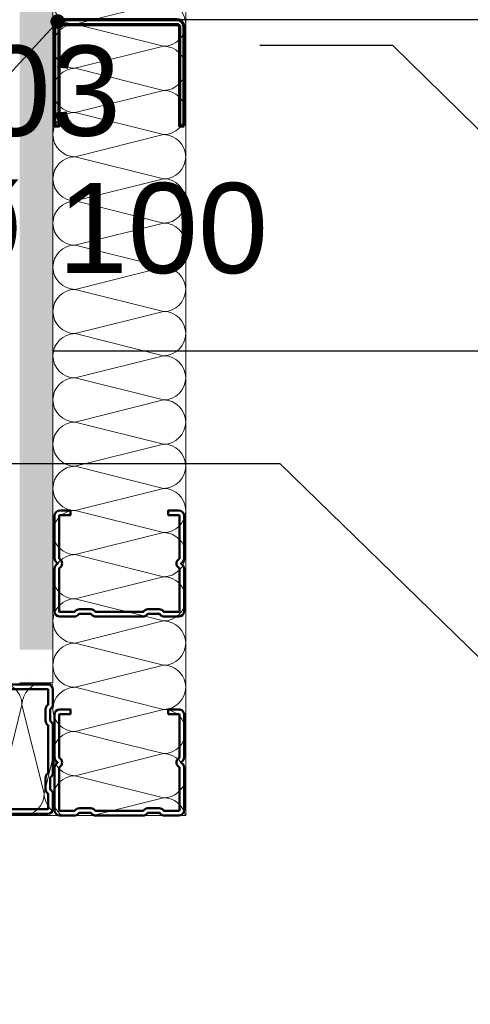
# Model space of a CAD drawing. Header units: metres. Extents: x -3.5 to 65.3, y -10.9 to 16.7.
# Tile 174 of 225: x 44.382 to 44.552, y 3.914 to 4.285. Entities that reach past the tile are written whole.
import ezdxf

# ---------------------------------------------------------------- set-up
doc = ezdxf.new("R2010")
doc.units = ezdxf.units.M
doc.header["$MEASUREMENT"] = 0
doc.linetypes.add('Wipeout_Contour', pattern=[1, 0, -1])
for name, color, linetype in [('102 - Bemaßung_ Beschriftung.Detail_ Ausschnitt', 7, 'Continuous'), ('660 - Unterkonstruktion.Trockenbau', 7, 'Continuous'), ('Neubau_102 - Bemaßung_ Beschriftung.Detail_ Ausschnitt', 7, 'Continuous'), ('Neubau_606 - Struktur.Wand Innen Ausbau', 7, 'Continuous')]:
    doc.layers.add(name, color=color, linetype=linetype)
doc.styles.add('ERSTELLTER_STIL_1', font='txt')
doc.dimstyles.new('ERSTELLTER_STIL__1', dxfattribs={"dimtxt": 0.04, "dimasz": 0.02128, "dimexe": 0.18, "dimexo": 0.0625, "dimgap": 0, "dimtad": 1, "dimtih": 1, "dimtoh": 1, "dimzin": 0, "dimdsep": 46, "dimtxsty": 'ERSTELLTER_STIL_1', "dimblk": 'ARROWHEAD_2', "dimblk1": 'ARROWHEAD_2', "dimblk2": 'ARROWHEAD_2', "dimcen": 0.09, "dimse1": 1, "dimse2": 1, "dimclrd": 7, "dimclre": 7, "dimclrt": 7, "dimazin": 0, "dimtfac": 1, "dimtdec": 4, "dimtmove": 0, "dimatfit": 3, "dimfxl": 1, "dimtolj": 1, "dimtzin": 0, "dimarcsym": 0})
doc.dimstyles.new('ERSTELLTER_STIL__3', dxfattribs={"dimtxt": 0.04, "dimasz": 0.02128, "dimexe": 0.18, "dimexo": 0.0625, "dimgap": 0, "dimtad": 1, "dimzin": 0, "dimdsep": 46, "dimtxsty": 'ERSTELLTER_STIL_1', "dimblk": 'ARROWHEAD_2', "dimblk1": 'ARROWHEAD_2', "dimblk2": 'ARROWHEAD_2', "dimcen": 0.09, "dimse1": 1, "dimse2": 1, "dimclrd": 7, "dimclre": 7, "dimclrt": 7, "dimazin": 0, "dimtfac": 1, "dimtdec": 4, "dimtmove": 0, "dimatfit": 3, "dimfxl": 1, "dimtolj": 1, "dimtzin": 0, "dimarcsym": 0})
doc.dimstyles.new('ERSTELLTER_STIL__7', dxfattribs={"dimtxt": 0.18, "dimasz": 0.010944, "dimexe": 0.18, "dimexo": 0.0625, "dimgap": 0, "dimtad": 0, "dimtih": 1, "dimtoh": 1, "dimdec": 4, "dimzin": 0, "dimdsep": 46, "dimcen": 0.09, "dimadec": 0, "dimazin": 0, "dimtfac": 1, "dimtdec": 4, "dimtmove": 0, "dimatfit": 3, "dimldrblk": 'ARROWHEAD_11', "dimfxl": 1, "dimtolj": 1, "dimtzin": 0, "dimarcsym": 0})
pattern_1 = [(45, (0, 0), (-0.007071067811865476, 0.007071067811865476), [0, -0.01])]

# ---------------------------------------------------------------- blocks, each defined once
blk = doc.blocks.new('*X76')
at = {"layer": 'Neubau_606 - Struktur.Wand Innen Ausbau', "color": 7, "linetype": 'Continuous', "lineweight": 5}
for p, q in [((44.40332145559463, 4.016666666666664), (44.41132036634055, 4.018666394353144)), ((44.40332145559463, 4.016666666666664), (44.41665295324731, 4.013333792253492)), ((44.40332145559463, 3.999999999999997), (44.42465366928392, 4.00533305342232)), ((44.40332145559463, 3.999999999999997), (44.43665478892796, 3.991666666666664)), ((44.40998270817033, 3.984998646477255), (44.43665478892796, 3.991666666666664))]:
    blk.add_line(p, q, dxfattribs=at)
for centre, radius, start, end in [((44.40332145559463, 4.024999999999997), 0.008333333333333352, 126.876402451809, 180), ((44.40332145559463, 4.024999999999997), 0.008333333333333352, 180, 270), ((44.40332145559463, 4.00833333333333), 0.008333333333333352, 90, 180), ((44.40332145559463, 4.00833333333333), 0.00833333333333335, 180, 270), ((44.40332145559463, 3.991666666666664), 0.008333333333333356, 90, 180), ((44.40332145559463, 3.991666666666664), 0.008333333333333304, 180, 233.1452345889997), ((44.43665478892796, 3.999999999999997), 0.008333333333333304, 270, 280.5416190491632), ((44.43665478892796, 3.98333333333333), 0.008333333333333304, 76.9612791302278, 90), ((44.43665478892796, 3.98333333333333), 0.008333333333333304, 11.5267646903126, 13.03855763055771)]:
    blk.add_arc(centre, radius, start, end, dxfattribs=at)
blk = doc.blocks.new('*X78')
at = {"layer": 'Neubau_606 - Struktur.Wand Innen Ausbau', "color": 7, "linetype": 'Continuous', "lineweight": 5}
for p, q in [((44.40332145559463, 4.28333333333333), (44.43665478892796, 4.291666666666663)), ((44.40332145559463, 4.28333333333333), (44.43665478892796, 4.274999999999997)), ((44.40332145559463, 4.266666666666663), (44.43665478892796, 4.274999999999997)), ((44.40332145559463, 4.266666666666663), (44.43665478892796, 4.25833333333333)), ((44.40332145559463, 4.249999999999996), (44.43665478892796, 4.25833333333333)), ((44.40332145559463, 4.249999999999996), (44.43665478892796, 4.241666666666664)), ((44.40332145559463, 4.23333333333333), (44.43665478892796, 4.241666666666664)), ((44.40332145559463, 4.23333333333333), (44.43665478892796, 4.224999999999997)), ((44.40332145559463, 4.216666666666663), (44.43665478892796, 4.224999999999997)), ((44.40332145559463, 4.216666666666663), (44.43665478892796, 4.20833333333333)), ((44.40332145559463, 4.199999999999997), (44.43665478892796, 4.20833333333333)), ((44.40332145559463, 4.199999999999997), (44.43665478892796, 4.191666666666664)), ((44.40332145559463, 4.18333333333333), (44.43665478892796, 4.191666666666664)), ((44.40332145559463, 4.18333333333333), (44.43665478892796, 4.174999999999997)), ((44.40332145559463, 4.166666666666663), (44.43665478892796, 4.174999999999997)), ((44.40332145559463, 4.166666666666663), (44.43665478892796, 4.158333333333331)), ((44.40332145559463, 4.149999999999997), (44.43665478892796, 4.158333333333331)), ((44.40332145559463, 4.149999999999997), (44.43665478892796, 4.141666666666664)), ((44.40332145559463, 4.13333333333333), (44.43665478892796, 4.141666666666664)), ((44.40332145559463, 4.13333333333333), (44.43665478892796, 4.124999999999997)), ((44.40332145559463, 4.116666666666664), (44.43665478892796, 4.124999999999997)), ((44.40332145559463, 4.116666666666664), (44.43665478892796, 4.108333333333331)), ((44.40332145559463, 4.099999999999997), (44.43665478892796, 4.108333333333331)), ((44.40332145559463, 4.099999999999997), (44.43665478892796, 4.091666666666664)), ((44.40332145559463, 4.08333333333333), (44.43665478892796, 4.091666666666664)), ((44.40332145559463, 4.08333333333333), (44.43665478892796, 4.074999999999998)), ((44.40332145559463, 4.066666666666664), (44.43665478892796, 4.074999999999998)), ((44.40332145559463, 4.066666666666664), (44.43665478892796, 4.058333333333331)), ((44.40332145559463, 4.049999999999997), (44.43665478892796, 4.058333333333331)), ((44.40332145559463, 4.049999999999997), (44.43665478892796, 4.041666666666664)), ((44.40998274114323, 4.034998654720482), (44.43665478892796, 4.041666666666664))]:
    blk.add_line(p, q, dxfattribs=at)
for centre, radius, start, end in [((44.40332145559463, 4.291666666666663), 0.008333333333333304, 180, 270), ((44.43665478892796, 4.28333333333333), 0.008333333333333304, 0, 90), ((44.40332145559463, 4.274999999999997), 0.008333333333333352, 90, 180), ((44.43665478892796, 4.28333333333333), 0.008333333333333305, 270, 0), ((44.40332145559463, 4.274999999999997), 0.008333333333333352, 180, 270), ((44.43665478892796, 4.266666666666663), 0.008333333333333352, 0, 90), ((44.40332145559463, 4.25833333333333), 0.008333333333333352, 90, 180), ((44.43665478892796, 4.266666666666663), 0.008333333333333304, 270, 0), ((44.40332145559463, 4.25833333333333), 0.00833333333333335, 180, 270), ((44.43665478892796, 4.249999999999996), 0.008333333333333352, 0, 90), ((44.40332145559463, 4.241666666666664), 0.008333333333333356, 90, 180), ((44.43665478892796, 4.249999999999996), 0.008333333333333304, 270, 0), ((44.40332145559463, 4.241666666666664), 0.008333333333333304, 180, 270), ((44.43665478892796, 4.23333333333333), 0.008333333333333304, 0, 90), ((44.40332145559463, 4.224999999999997), 0.008333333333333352, 90, 180), ((44.43665478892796, 4.23333333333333), 0.008333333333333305, 270, 0), ((44.40332145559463, 4.224999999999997), 0.008333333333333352, 180, 270), ((44.43665478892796, 4.216666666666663), 0.008333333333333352, 0, 90), ((44.40332145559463, 4.20833333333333), 0.008333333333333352, 90, 180), ((44.43665478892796, 4.216666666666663), 0.008333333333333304, 270, 0), ((44.40332145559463, 4.20833333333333), 0.00833333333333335, 180, 270), ((44.43665478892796, 4.199999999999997), 0.008333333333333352, 0, 90), ((44.40332145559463, 4.191666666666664), 0.008333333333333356, 90, 180), ((44.43665478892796, 4.199999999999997), 0.008333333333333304, 270, 0), ((44.40332145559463, 4.191666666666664), 0.008333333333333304, 180, 270), ((44.43665478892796, 4.18333333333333), 0.008333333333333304, 0, 90), ((44.40332145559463, 4.174999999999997), 0.008333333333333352, 90, 180), ((44.43665478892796, 4.18333333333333), 0.008333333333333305, 270, 0), ((44.40332145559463, 4.174999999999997), 0.008333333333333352, 180, 270), ((44.43665478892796, 4.166666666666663), 0.008333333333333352, 0, 90), ((44.40332145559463, 4.158333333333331), 0.008333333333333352, 90, 180), ((44.43665478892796, 4.166666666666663), 0.008333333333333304, 270, 0), ((44.40332145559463, 4.158333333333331), 0.00833333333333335, 180, 270), ((44.43665478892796, 4.149999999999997), 0.008333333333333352, 0, 90), ((44.40332145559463, 4.141666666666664), 0.008333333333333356, 90, 180), ((44.43665478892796, 4.149999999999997), 0.008333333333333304, 270, 0), ((44.40332145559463, 4.141666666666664), 0.008333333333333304, 180, 270), ((44.43665478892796, 4.13333333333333), 0.008333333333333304, 0, 90), ((44.40332145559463, 4.124999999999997), 0.008333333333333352, 90, 180), ((44.43665478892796, 4.13333333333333), 0.008333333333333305, 270, 0), ((44.40332145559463, 4.124999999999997), 0.008333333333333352, 180, 270), ((44.43665478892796, 4.116666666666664), 0.008333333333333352, 0, 90), ((44.40332145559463, 4.108333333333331), 0.008333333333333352, 90, 180), ((44.43665478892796, 4.116666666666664), 0.008333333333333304, 270, 0), ((44.40332145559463, 4.108333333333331), 0.00833333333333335, 180, 270), ((44.43665478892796, 4.099999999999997), 0.008333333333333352, 0, 90), ((44.40332145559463, 4.091666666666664), 0.008333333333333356, 90, 180), ((44.43665478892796, 4.099999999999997), 0.008333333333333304, 270, 0), ((44.40332145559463, 4.091666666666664), 0.008333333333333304, 180, 270), ((44.43665478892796, 4.08333333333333), 0.008333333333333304, 0, 90), ((44.40332145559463, 4.074999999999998), 0.008333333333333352, 90, 180), ((44.43665478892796, 4.08333333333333), 0.008333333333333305, 270, 0), ((44.40332145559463, 4.074999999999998), 0.008333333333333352, 180, 270), ((44.43665478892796, 4.066666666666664), 0.008333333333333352, 0, 90), ((44.40332145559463, 4.058333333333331), 0.008333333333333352, 90, 180), ((44.43665478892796, 4.066666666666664), 0.008333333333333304, 270, 0), ((44.40332145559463, 4.058333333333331), 0.00833333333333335, 180, 270), ((44.43665478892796, 4.049999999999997), 0.008333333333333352, 0, 90), ((44.40332145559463, 4.041666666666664), 0.008333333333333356, 90, 180), ((44.43665478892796, 4.049999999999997), 0.008333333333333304, 270, 0), ((44.40332145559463, 4.041666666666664), 0.008333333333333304, 180, 233.1451086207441), ((44.43665478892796, 4.033333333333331), 0.008333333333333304, 11.52676496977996, 90)]:
    blk.add_arc(centre, radius, start, end, dxfattribs=at)
blk = doc.blocks.new('*X79')
at = {"layer": 'Neubau_606 - Struktur.Wand Innen Ausbau', "color": 7, "linetype": 'Continuous', "lineweight": 5}
for p, q in [((44.40332145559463, 4.033333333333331), (44.4099827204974, 4.034998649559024)), ((44.40332145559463, 4.033333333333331), (44.43665478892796, 4.024999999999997)), ((44.41132036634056, 4.018666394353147), (44.43665478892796, 4.024999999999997)), ((44.41665295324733, 4.013333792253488), (44.43665478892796, 4.00833333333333)), ((44.42465366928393, 4.005333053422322), (44.43665478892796, 4.00833333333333))]:
    blk.add_line(p, q, dxfattribs=at)
for centre, radius, start, end in [((44.40332145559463, 4.041666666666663), 0.008333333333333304, 233.1451992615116, 270), ((44.43665478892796, 4.033333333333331), 0.008333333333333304, 0, 11.52678631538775), ((44.40332145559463, 4.024999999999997), 0.008333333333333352, 90, 126.8764024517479), ((44.43665478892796, 4.033333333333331), 0.008333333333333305, 270, 0), ((44.43665478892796, 4.016666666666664), 0.008333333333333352, 0, 90), ((44.43665478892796, 4.016666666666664), 0.008333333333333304, 270, 0), ((44.43665478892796, 3.999999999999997), 0.008333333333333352, 0, 90), ((44.43665478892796, 3.999999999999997), 0.008333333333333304, 280.5416190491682, 0), ((44.43665478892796, 3.98333333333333), 0.008333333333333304, 13.03855763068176, 76.96127913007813)]:
    blk.add_arc(centre, radius, start, end, dxfattribs=at)
blk = doc.blocks.new('*X80')
at = {"layer": 'Neubau_606 - Struktur.Wand Innen Ausbau', "color": 7, "linetype": 'Continuous', "lineweight": 5}
for p, q in [((44.38334500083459, 4.026665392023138), (44.37501157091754, 3.993332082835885)), ((44.38334500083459, 4.026665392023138), (44.39167823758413, 3.993332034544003)), ((44.39498812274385, 4.006571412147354), (44.39167823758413, 3.993332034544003))]:
    blk.add_line(p, q, dxfattribs=at)
for centre, radius, start, end in [((44.3750116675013, 4.026665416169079), 0.008333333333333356, 359.9998339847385, 89.99983398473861), ((44.3916783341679, 4.026665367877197), 0.008333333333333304, 89.99983398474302, 179.9998339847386), ((44.3916783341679, 4.026665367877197), 0.008333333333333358, 66.59833257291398, 89.99983398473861), ((44.38334490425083, 3.993332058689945), 0.008333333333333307, 179.9998339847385, 269.9998339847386), ((44.38334490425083, 3.993332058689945), 0.008333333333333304, 269.999833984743, 359.9998339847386), ((44.40001157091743, 3.993332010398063), 0.008333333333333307, 179.9998339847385, 232.9283147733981)]:
    blk.add_arc(centre, radius, start, end, dxfattribs=at)
blk = doc.blocks.new('*D203')
at = {"layer": '102 - Bemaßung_ Beschriftung.Detail_ Ausschnitt', "color": 7, "linetype": 'Continuous', "lineweight": 5}
for p, q in [((44.15598810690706, 3.993081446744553), (44.18398810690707, 3.976915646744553)), ((44.19098810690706, 3.984998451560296), (44.14898810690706, 3.984998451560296)), ((44.16998810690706, 3.79499693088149), (44.16998810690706, 3.984998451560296)), ((44.15598810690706, 3.80307983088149), (44.18398810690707, 3.786914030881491)), ((44.19098810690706, 3.794997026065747), (44.14898810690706, 3.794997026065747)), ((44.16998810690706, 3.719997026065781), (44.16998810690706, 3.794997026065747))]:
    blk.add_line(p, q, dxfattribs=at)
at = {"layer": '102 - Bemaßung_ Beschriftung.Detail_ Ausschnitt', "color": 7, "lineweight": 5, "insert": (44.16198810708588, 3.859643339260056), "char_height": 0.04, "attachment_point": 7, "rotation": 90, "style": 'ERSTELLTER_STIL_1'}
blk.add_mtext('\\A1;{\\pql;\\fArial|b0|i0|c0|p38;19}', dxfattribs=at)
blk = doc.blocks.new('ARROWHEAD_2')
at = {"color": 0, "linetype": 'Continuous', "lineweight": 0}
for p, q in [((-0.3781315, -0.655), (0.3781315, 0.655)), ((0, 0), (-1, 0))]:
    blk.add_line(p, q, dxfattribs=at)
blk = doc.blocks.new('*D204')
at = {"layer": '102 - Bemaßung_ Beschriftung.Detail_ Ausschnitt', "color": 7, "linetype": 'Continuous', "lineweight": 5}
for p, q in [((44.15598810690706, 4.068084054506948), (44.18398810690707, 4.051918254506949)), ((44.19098810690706, 4.060001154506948), (44.14898810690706, 4.060001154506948)), ((44.16998810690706, 3.984998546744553), (44.16998810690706, 4.060001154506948)), ((44.15598810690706, 3.993081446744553), (44.18398810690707, 3.976915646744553))]:
    blk.add_line(p, q, dxfattribs=at)
at = {"layer": '102 - Bemaßung_ Beschriftung.Detail_ Ausschnitt', "color": 7, "lineweight": 5, "insert": (44.16242254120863, 3.997305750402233), "char_height": 0.04, "attachment_point": 7, "rotation": 90, "style": 'ERSTELLTER_STIL_1'}
blk.add_mtext('\\A1;{\\pql;\\fArial|b0|i0|c0|p38;7\\fArial|b0|i0|c0|p38;\\A1{\\H.66x;\\S5^  ;}}', dxfattribs=at)
at = {"color": 254, "linetype": 'Wipeout_Contour', "lineweight": 0, "ltscale": 177.3106325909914}
blk.add_wipeout([(44.16948810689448, 3.9898057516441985), (44.16948810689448, 4.055193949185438), (44.1144881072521, 4.055193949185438), (44.1144881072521, 3.9898057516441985)], dxfattribs=at).dxf.layer = '102 - Bemaßung_ Beschriftung.Detail_ Ausschnitt'
blk = doc.blocks.new('*D243')
at = {"layer": '102 - Bemaßung_ Beschriftung.Detail_ Ausschnitt', "color": 7, "linetype": 'Continuous', "lineweight": 5}
for p, q in [((44.05598810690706, 4.543084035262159), (44.08398810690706, 4.526918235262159)), ((44.09098810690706, 4.535001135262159), (44.04898810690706, 4.535001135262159)), ((44.06998810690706, 4.059998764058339), (44.06998810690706, 4.535001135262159)), ((44.05598810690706, 4.068081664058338), (44.08398810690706, 4.051915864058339)), ((44.09098810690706, 4.059998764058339), (44.04898810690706, 4.059998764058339)), ((44.06998810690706, 4.046306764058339), (44.06998810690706, 4.059998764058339))]:
    blk.add_line(p, q, dxfattribs=at)
at = {"layer": '102 - Bemaßung_ Beschriftung.Detail_ Ausschnitt', "color": 7, "lineweight": 5, "insert": (44.06242254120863, 4.257128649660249), "char_height": 0.04, "attachment_point": 7, "rotation": 90, "style": 'ERSTELLTER_STIL_1'}
blk.add_mtext('\\A1;{\\pql;\\fArial|b0|i0|c0|p38;47\\fArial|b0|i0|c0|p38;\\A1{\\H.66x;\\S5^  ;}}', dxfattribs=at)
blk = doc.blocks.new('*D289')
at = {"layer": '102 - Bemaßung_ Beschriftung.Detail_ Ausschnitt', "color": 7, "linetype": 'Continuous', "lineweight": 5}
for p, q in [((44.25598810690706, 4.79308403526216), (44.28398810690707, 4.77691823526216)), ((44.29098810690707, 4.78500113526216), (44.24898810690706, 4.78500113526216)), ((44.26998810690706, 4.285001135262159), (44.26998810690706, 4.78500113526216)), ((44.25598810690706, 4.293084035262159), (44.28398810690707, 4.276918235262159)), ((44.29098810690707, 4.285001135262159), (44.24898810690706, 4.285001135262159)), ((44.26998810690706, 4.271309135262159), (44.26998810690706, 4.285001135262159))]:
    blk.add_line(p, q, dxfattribs=at)
at = {"color": 254, "linetype": 'Wipeout_Contour', "lineweight": 0, "ltscale": 177.9062483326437}
blk.add_wipeout([(44.26948810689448, 4.497146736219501), (44.26948810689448, 4.5728555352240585), (44.2144881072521, 4.5728555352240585), (44.2144881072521, 4.497146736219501)], dxfattribs=at).dxf.layer = '102 - Bemaßung_ Beschriftung.Detail_ Ausschnitt'
at = {"layer": '102 - Bemaßung_ Beschriftung.Detail_ Ausschnitt', "color": 7, "lineweight": 5, "insert": (44.26198810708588, 4.504646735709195), "char_height": 0.04, "attachment_point": 7, "rotation": 90, "style": 'ERSTELLTER_STIL_1'}
blk.add_mtext('\\A1;{\\pql;\\fArial|b0|i0|c0|p38;50}', dxfattribs=at)
blk = doc.blocks.new('*D347')
at = {"layer": '102 - Bemaßung_ Beschriftung.Detail_ Ausschnitt', "color": 7, "linetype": 'Continuous', "lineweight": 5}
for p, q in [((44.3699881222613, 4.853602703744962), (44.3699881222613, 4.895602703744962)), ((44.4449881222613, 4.853602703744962), (44.4449881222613, 4.895602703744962)), ((44.3780710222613, 4.888602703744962), (44.3619052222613, 4.860602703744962)), ((44.45307102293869, 4.888602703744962), (44.4369052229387, 4.860602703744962)), ((44.3562961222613, 4.874602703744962), (44.3699881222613, 4.874602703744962)), ((44.3699881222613, 4.874602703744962), (44.4449881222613, 4.874602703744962))]:
    blk.add_line(p, q, dxfattribs=at)
at = {"layer": '102 - Bemaßung_ Beschriftung.Detail_ Ausschnitt', "color": 7, "lineweight": 5, "insert": (44.38229402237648, 4.882168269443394), "char_height": 0.04, "attachment_point": 7, "style": 'ERSTELLTER_STIL_1'}
blk.add_mtext('\\A1;{\\pql;\\fArial|b0|i0|c0|p38;7\\fArial|b0|i0|c0|p38;\\A1{\\H.66x;\\S5^  ;}}', dxfattribs=at)
at = {"color": 254, "linetype": 'Wipeout_Contour', "lineweight": 0, "ltscale": 178.7201047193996}
blk.add_wipeout([(44.37479402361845, 4.875102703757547), (44.44018222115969, 4.875102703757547), (44.44018222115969, 4.9301027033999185), (44.37479402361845, 4.9301027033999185)], dxfattribs=at).dxf.layer = '102 - Bemaßung_ Beschriftung.Detail_ Ausschnitt'
blk = doc.blocks.new('*D348')
at = {"layer": '102 - Bemaßung_ Beschriftung.Detail_ Ausschnitt', "color": 7, "linetype": 'Continuous', "lineweight": 5}
for p, q in [((44.45307102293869, 4.888602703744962), (44.4369052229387, 4.860602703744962)), ((44.6430696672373, 4.888602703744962), (44.6269038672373, 4.860602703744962)), ((44.4449881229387, 4.874602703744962), (44.6349867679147, 4.874602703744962))]:
    blk.add_line(p, q, dxfattribs=at)
at = {"layer": '102 - Bemaßung_ Beschriftung.Detail_ Ausschnitt', "color": 7, "lineweight": 5, "insert": (44.50963304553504, 4.882602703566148), "char_height": 0.04, "attachment_point": 7, "style": 'ERSTELLTER_STIL_1'}
blk.add_mtext('\\A1;{\\pql;\\fArial|b0|i0|c0|p38;19}', dxfattribs=at)
blk = doc.blocks.new('*D349')
at = {"layer": '102 - Bemaßung_ Beschriftung.Detail_ Ausschnitt', "color": 7, "linetype": 'Continuous', "lineweight": 5}
for p, q in [((44.6349867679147, 4.853602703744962), (44.6349867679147, 4.895602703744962)), ((44.70998676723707, 4.853602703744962), (44.70998676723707, 4.895602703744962)), ((44.6430696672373, 4.888602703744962), (44.6269038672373, 4.860602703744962)), ((44.70190386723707, 4.860602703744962), (44.71806966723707, 4.888602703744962)), ((44.4449881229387, 4.874602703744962), (44.6349867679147, 4.874602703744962)), ((44.6349867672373, 4.874602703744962), (44.70998676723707, 4.874602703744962)), ((44.70998676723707, 4.874602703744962), (44.72367876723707, 4.874602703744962))]:
    blk.add_line(p, q, dxfattribs=at)
at = {"layer": '102 - Bemaßung_ Beschriftung.Detail_ Ausschnitt', "color": 7, "lineweight": 5, "insert": (44.64729266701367, 4.882168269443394), "char_height": 0.04, "attachment_point": 7, "style": 'ERSTELLTER_STIL_1'}
blk.add_mtext('\\A1;{\\pql;\\fArial|b0|i0|c0|p38;7\\fArial|b0|i0|c0|p38;\\A1{\\H.66x;\\S5^  ;}}', dxfattribs=at)
at = {"color": 254, "linetype": 'Wipeout_Contour', "lineweight": 0, "ltscale": 179.7736732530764}
blk.add_wipeout([(44.63979266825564, 4.875102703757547), (44.705180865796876, 4.875102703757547), (44.705180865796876, 4.9301027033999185), (44.63979266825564, 4.9301027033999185)], dxfattribs=at).dxf.layer = '102 - Bemaßung_ Beschriftung.Detail_ Ausschnitt'
blk = doc.blocks.new('ARROWHEAD_11')
at = {"color": 0, "linetype": 'Continuous', "lineweight": 0}
blk.add_line((0, 0), (-1, 0), dxfattribs=at)
at = {"color": 0, "linetype": 'Continuous', "lineweight": 0, "const_width": 0.25, "flags": 128}
blk.add_lwpolyline([(-0.125, 0, 1), (0.125, 0, 1)], format="xyb", close=True, dxfattribs=at)

msp = doc.modelspace()

# ---------------------------------------------------------------- hatches: boundary and pattern name
at = {"layer": 'Neubau_606 - Struktur.Wand Innen Ausbau', "linetype": 'Continuous', "lineweight": 0, "true_color": 0x000000}
h = msp.add_hatch(dxfattribs=at)
h.set_pattern_fill('Gips_0001', color=18, style=0, pattern_type=2)
h.set_pattern_definition(pattern_1)
h.paths.add_polyline_path([(44.39498811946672, 5.099982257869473), (44.38248811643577, 5.099982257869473), (44.38248811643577, 4.047498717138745), (44.39498811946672, 4.047498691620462)])
h = msp.add_hatch(dxfattribs=at)
h.set_pattern_fill('Gips_0001', color=18, style=0, pattern_type=2)
h.set_pattern_definition(pattern_1)
h.paths.add_polyline_path([(44.36998813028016, 4.047498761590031), (44.38248813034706, 4.047498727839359), (44.36998813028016, 4.059998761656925)])
h = msp.add_hatch(dxfattribs=at)
h.set_pattern_fill('Gips_0001', color=18, style=0, pattern_type=2)
h.set_pattern_definition(pattern_1)
h.paths.add_polyline_path([(44.36998813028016, 4.05999876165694), (44.38248813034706, 4.047498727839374), (44.38248813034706, 4.059998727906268)])
h = msp.add_hatch(dxfattribs=at)
h.set_pattern_fill('Gips_0001', color=18, style=0, pattern_type=2)
h.set_pattern_definition(pattern_1)
h.paths.add_polyline_path([(43.56998797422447, 4.035001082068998), (44.3824881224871, 4.034998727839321), (44.3824881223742, 4.047498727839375), (43.56998797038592, 4.047501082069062)])
h = msp.add_hatch(dxfattribs=at)
h.set_pattern_fill('Gips_0001', color=18, style=0, pattern_type=2)
h.set_pattern_definition(pattern_1)
h.paths.add_polyline_path([(44.39498811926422, 4.034998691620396), (44.38248812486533, 4.047498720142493), (44.38248812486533, 4.034998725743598)])
h = msp.add_hatch(dxfattribs=at)
h.set_pattern_fill('Gips_0001', color=18, style=0, pattern_type=2)
h.set_pattern_definition(pattern_1)
h.paths.add_polyline_path([(44.38248812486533, 4.047498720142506), (44.39498811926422, 4.034998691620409), (44.39498811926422, 4.047498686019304)])

# ---------------------------------------------------------------- linework, layer by layer
at = {"layer": 'Neubau_606 - Struktur.Wand Innen Ausbau', "color": 1, "linetype": 'Continuous', "lineweight": 5}
for p, q in [((44.39498811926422, 5.099982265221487), (44.39498811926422, 4.034998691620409)), ((44.3824881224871, 4.034998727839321), (44.3949881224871, 4.03499869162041)), ((44.3824881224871, 4.034998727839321), (44.3949881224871, 4.03499869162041))]:
    msp.add_line(p, q, dxfattribs=at)
at = {"layer": 'Neubau_606 - Struktur.Wand Innen Ausbau', "color": 1, "linetype": 'Continuous', "lineweight": 5, "flags": 128}
for points in [[(44.4449881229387, 3.984998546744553), (44.44498811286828, 5.099982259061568)], [(43.61998798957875, 3.985000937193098), (44.39498812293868, 3.984998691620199)], [(44.44498812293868, 3.984998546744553), (44.39498812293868, 3.984998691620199)]]:
    msp.add_lwpolyline(points, dxfattribs=at)

# ---------------------------------------------------------------- block references
at = {"layer": 'Neubau_606 - Struktur.Wand Innen Ausbau', "color": 1, "lineweight": 13}
for name in ['*X78', '*X80', '*X79', '*X76']:
    msp.add_blockref(name, (0, 0), dxfattribs=at)

# ---------------------------------------------------------------- dimensions: what is measured, and where the dimension line sits
at = {"layer": '102 - Bemaßung_ Beschriftung.Detail_ Ausschnitt', "color": 7, "linetype": 'Continuous', "lineweight": 5}
dim = msp.add_linear_dim(base=(44.16998810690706, 3.984998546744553), p1=(43.86498994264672, 3.79499693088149), p2=(44.4449881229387, 3.984998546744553), angle=90, dimstyle='ERSTELLTER_STIL__3', dxfattribs=at)
dim.commit()
dim.dimension.update_dxf_attribs({"geometry": '*D203', "text_midpoint": (44.14198810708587, 3.890137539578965), "dimtype": 160, "text_rotation": 90})

# ---------------------------------------------------------------- next in the draw order: dimensions: what is measured, and where the dimension line sits
dim = msp.add_linear_dim(base=(44.16998810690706, 4.060001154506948), p1=(44.4449881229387, 3.984998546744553), p2=(43.54498796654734, 4.060001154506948), angle=90, dimstyle='ERSTELLTER_STIL__3', dxfattribs=at)
dim.commit()
dim.dimension.update_dxf_attribs({"geometry": '*D204', "text_midpoint": (44.14198810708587, 4.066576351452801), "dimtype": 160, "text_rotation": 90})

# ---------------------------------------------------------------- next in the draw order: dimensions: what is measured, and where the dimension line sits
dim = msp.add_linear_dim(base=(44.06998810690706, 4.535001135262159), p1=(44.3699881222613, 4.059998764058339), p2=(44.46998810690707, 4.535001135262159), angle=90, dimstyle='ERSTELLTER_STIL__3', dxfattribs=at)
dim.commit()
dim.dimension.update_dxf_attribs({"geometry": '*D243', "text_midpoint": (44.04198810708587, 4.341646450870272), "dimtype": 160, "text_rotation": 90})

# ---------------------------------------------------------------- next in the draw order: dimensions: what is measured, and where the dimension line sits
dim = msp.add_linear_dim(base=(44.26998810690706, 4.78500113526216), p1=(44.49498810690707, 4.285001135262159), p2=(44.49498810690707, 4.78500113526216), angle=90, dimstyle='ERSTELLTER_STIL__3', dxfattribs=at)
dim.commit()
dim.dimension.update_dxf_attribs({"geometry": '*D289', "text_midpoint": (44.24198810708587, 4.535140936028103), "dimtype": 160, "text_rotation": 90})

# ---------------------------------------------------------------- next in the draw order: dimensions: what is measured, and where the dimension line sits
dim = msp.add_linear_dim(base=(44.4449881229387, 4.874602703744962), p1=(44.3699881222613, 4.059998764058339), p2=(44.4449881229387, 3.984998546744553), dimstyle='ERSTELLTER_STIL__1', dxfattribs=at)
dim.commit()
dim.dimension.update_dxf_attribs({"geometry": '*D347', "text_midpoint": (44.45156462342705, 4.902602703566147), "dimtype": 160})

# ---------------------------------------------------------------- next in the draw order: linework, layer by layer
at = {"layer": '660 - Unterkonstruktion.Trockenbau', "color": 7, "linetype": 'Continuous', "lineweight": 50, "flags": 128}
for points in [[(44.37693682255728, 4.034398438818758), (44.3929882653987, 4.034398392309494, -0.414213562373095), (44.39498825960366, 4.032398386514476), (44.39498824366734, 4.0268983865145, -0.2504916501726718), (44.39409934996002, 4.025235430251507, 0.2504916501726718), (44.3939882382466, 4.025027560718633), (44.393988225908, 4.020769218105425, 0.2504916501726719), (44.3940993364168, 4.020561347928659, -0.2504916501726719), (44.39498822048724, 4.018898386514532), (44.39498816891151, 4.001098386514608, -0.2504916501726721), (44.39409927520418, 3.999435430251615, 0.2504916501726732), (44.39398816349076, 3.999227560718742), (44.39398815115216, 3.994969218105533, 0.2504916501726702), (44.39409926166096, 3.994761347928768, -0.2504916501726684), (44.3949881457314, 3.993098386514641), (44.39498812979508, 3.987598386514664, -0.4142135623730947), (44.39298812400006, 3.985598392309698), (44.37693668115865, 3.985598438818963, -0.2679491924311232)], [(44.37693668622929, 3.987348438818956), (44.39298812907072, 3.987348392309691, 0.414213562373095), (44.39323812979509, 3.987598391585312), (44.39323814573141, 3.993098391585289, 0.25049165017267), (44.39312703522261, 3.993306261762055, -0.2504916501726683), (44.39223815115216, 3.994969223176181), (44.39223816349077, 3.999227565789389, -0.250491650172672), (44.3931270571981, 4.000890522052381, 0.2504916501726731), (44.39323816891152, 4.001098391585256), (44.39323822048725, 4.01889839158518, 0.2504916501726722), (44.39312710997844, 4.019106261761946, -0.2504916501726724), (44.392238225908, 4.020769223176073), (44.39223823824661, 4.025027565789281, -0.2504916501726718), (44.39312713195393, 4.026690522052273, 0.2504916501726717), (44.39323824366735, 4.026898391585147), (44.39323825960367, 4.032398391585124, 0.414213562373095), (44.39298826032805, 4.032648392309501), (44.37693681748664, 4.032648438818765, 0.2679491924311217)]]:
    msp.add_lwpolyline(points, format="xyb", dxfattribs=at)

# ---------------------------------------------------------------- next in the draw order: dimensions: what is measured, and where the dimension line sits
at = {"layer": '102 - Bemaßung_ Beschriftung.Detail_ Ausschnitt', "color": 7, "linetype": 'Continuous', "lineweight": 5}
dim = msp.add_linear_dim(base=(44.6349867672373, 4.874602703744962), p1=(44.4449881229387, 3.984998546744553), p2=(44.6349867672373, 3.744997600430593), dimstyle='ERSTELLTER_STIL__1', dxfattribs=at)
dim.commit()
dim.dimension.update_dxf_attribs({"geometry": '*D348', "text_midpoint": (44.54012724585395, 4.902602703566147), "dimtype": 160})

# ---------------------------------------------------------------- next in the draw order: leaders
at = {"layer": 'Neubau_102 - Bemaßung_ Beschriftung.Detail_ Ausschnitt', "color": 1, "linetype": 'Continuous', "lineweight": 13, "annotation_type": 0, "has_hookline": 1, "hookline_direction": 1, "text_width": 0.182784}
msp.add_leader([(44.39677916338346, 4.284320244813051), (44.30884491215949, 4.188614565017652), (44.00729992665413, 4.188614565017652)], dimstyle='ERSTELLTER_STIL__7', dxfattribs=at)

# ---------------------------------------------------------------- next in the draw order: dimensions: what is measured, and where the dimension line sits
at = {"layer": '102 - Bemaßung_ Beschriftung.Detail_ Ausschnitt', "color": 7, "linetype": 'Continuous', "lineweight": 5}
dim = msp.add_linear_dim(base=(44.70998676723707, 4.874602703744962), p1=(44.6349867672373, 3.744997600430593), p2=(44.70998676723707, 3.719997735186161), dimstyle='ERSTELLTER_STIL__1', dxfattribs=at)
dim.commit()
dim.dimension.update_dxf_attribs({"geometry": '*D349', "text_midpoint": (44.71656326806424, 4.902602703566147), "dimtype": 160})

# ---------------------------------------------------------------- next in the draw order: linework, layer by layer
at = {"layer": '660 - Unterkonstruktion.Trockenbau', "color": 7, "linetype": 'Continuous', "lineweight": 25}
for points in [[(44.58498676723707, 4.285001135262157), (44.39498810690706, 4.285001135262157)], [(44.68498676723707, 4.159997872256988), (44.39498810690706, 4.159997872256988)]]:
    msp.add_lwpolyline(points, dxfattribs=at)
at = {"layer": '660 - Unterkonstruktion.Trockenbau', "color": 7, "linetype": 'Continuous', "lineweight": 70, "flags": 128}
msp.add_lwpolyline([(44.44438810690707, 4.245001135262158), (44.44438810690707, 4.282251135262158, 0.414213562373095), (44.44163810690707, 4.285001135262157), (44.39833810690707, 4.285001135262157, 0.4142135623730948), (44.39558810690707, 4.282251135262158), (44.39558810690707, 4.245001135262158), (44.39733810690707, 4.245001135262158), (44.39733810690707, 4.282251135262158, -0.414213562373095), (44.39833810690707, 4.283251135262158), (44.44163810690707, 4.283251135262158, -0.414213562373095), (44.44263810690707, 4.282251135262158), (44.44263810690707, 4.245001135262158)], format="xyb", close=True, dxfattribs=at)
at = {"layer": '660 - Unterkonstruktion.Trockenbau', "color": 7, "linetype": 'Continuous', "lineweight": 50, "flags": 128}
for points in [[(44.43838799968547, 4.098248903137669), (44.43838799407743, 4.099998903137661), (44.44238799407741, 4.09999891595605, -0.414213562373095), (44.44438800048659, 4.097998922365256), (44.444388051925, 4.081947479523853, -0.267949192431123), (44.44338805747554, 4.080215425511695, 0.5773502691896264), (44.44338805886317, 4.079782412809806, -0.267949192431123), (44.44438806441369, 4.078050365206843), (44.4443881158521, 4.06199892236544, -0.414213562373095), (44.44238812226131, 4.059998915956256), (44.43688812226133, 4.05999889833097, -0.2504916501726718), (44.43522516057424, 4.060887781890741, 0.2504916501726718), (44.43501729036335, 4.060998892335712), (44.43075894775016, 4.060998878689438, 0.2504916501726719), (44.4305510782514, 4.060887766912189, -0.2504916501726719), (44.42888812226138, 4.059998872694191), (44.41108812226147, 4.059998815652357, -0.2504916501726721), (44.40942516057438, 4.060887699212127, 0.2504916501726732), (44.40921729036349, 4.060998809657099), (44.40495894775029, 4.060998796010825, 0.2504916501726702), (44.40475107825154, 4.060887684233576, -0.2504916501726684), (44.40308812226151, 4.059998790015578), (44.39758812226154, 4.059998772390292, -0.4142135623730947), (44.39558811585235, 4.061998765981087), (44.39558806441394, 4.078050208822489, -0.2679491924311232), (44.39658805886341, 4.079782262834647, 0.5773502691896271), (44.39658805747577, 4.080215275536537, -0.2679491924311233), (44.39558805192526, 4.0819473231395), (44.39558800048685, 4.097998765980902, -0.414213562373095), (44.39758799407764, 4.099998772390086), (44.40158799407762, 4.099998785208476), (44.40158799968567, 4.098248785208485), (44.39758799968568, 4.098248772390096, 0.414213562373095), (44.39733800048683, 4.097998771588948), (44.39733805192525, 4.081947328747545, 0.2679491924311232), (44.39746305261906, 4.081730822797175, -0.5773502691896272), (44.39746306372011, 4.078266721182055, 0.2679491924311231), (44.39733806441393, 4.078050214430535), (44.39733811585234, 4.061998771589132, 0.414213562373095), (44.39758811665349, 4.061748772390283), (44.40308811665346, 4.061748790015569, 0.25049165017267), (44.40329598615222, 4.061859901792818, -0.2504916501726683), (44.40495894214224, 4.062748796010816), (44.40921728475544, 4.06274880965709, -0.250491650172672), (44.41088024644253, 4.061859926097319, 0.2504916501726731), (44.41108811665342, 4.061748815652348), (44.42888811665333, 4.061748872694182, 0.2504916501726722), (44.42909598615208, 4.061859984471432, -0.2504916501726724), (44.43075894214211, 4.06274887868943), (44.43501728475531, 4.062748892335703, -0.2504916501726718), (44.4366802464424, 4.061860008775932, 0.2504916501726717), (44.43688811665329, 4.061748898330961), (44.44238811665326, 4.061748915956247, 0.414213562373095), (44.44263811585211, 4.061998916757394), (44.4426380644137, 4.078050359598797, 0.2679491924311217), (44.44251306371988, 4.078266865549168, -0.5773502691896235), (44.44251305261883, 4.081730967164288, 0.2679491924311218), (44.44263805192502, 4.081947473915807), (44.4426380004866, 4.09799891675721, 0.4142135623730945), (44.44238799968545, 4.098248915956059)], [(44.43838799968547, 4.023248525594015), (44.43838799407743, 4.024998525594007), (44.44238799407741, 4.024998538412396, -0.414213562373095), (44.44438800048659, 4.022998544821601), (44.444388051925, 4.006947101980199, -0.267949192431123), (44.44338805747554, 4.005215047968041, 0.5773502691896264), (44.44338805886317, 4.004782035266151, -0.267949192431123), (44.44438806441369, 4.003049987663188), (44.4443881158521, 3.986998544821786, -0.414213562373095), (44.44238812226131, 3.984998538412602), (44.43688812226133, 3.984998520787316, -0.2504916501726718), (44.43522516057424, 3.985887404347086, 0.2504916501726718), (44.43501729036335, 3.985998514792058), (44.43075894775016, 3.985998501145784, 0.2504916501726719), (44.4305510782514, 3.985887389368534, -0.2504916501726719), (44.42888812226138, 3.984998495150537), (44.41108812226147, 3.984998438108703, -0.2504916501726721), (44.40942516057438, 3.985887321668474, 0.2504916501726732), (44.40921729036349, 3.985998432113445), (44.40495894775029, 3.985998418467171, 0.2504916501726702), (44.40475107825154, 3.985887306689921, -0.2504916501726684), (44.40308812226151, 3.984998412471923), (44.39758812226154, 3.984998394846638, -0.4142135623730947), (44.39558811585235, 3.986998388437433), (44.39558806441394, 4.003049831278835, -0.2679491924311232), (44.39658805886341, 4.004781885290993, 0.5773502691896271), (44.39658805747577, 4.005214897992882, -0.2679491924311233), (44.39558805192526, 4.006946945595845), (44.39558800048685, 4.022998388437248, -0.414213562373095), (44.39758799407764, 4.024998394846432), (44.40158799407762, 4.024998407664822), (44.40158799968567, 4.02324840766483), (44.39758799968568, 4.023248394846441, 0.414213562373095), (44.39733800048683, 4.022998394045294), (44.39733805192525, 4.006946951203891, 0.2679491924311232), (44.39746305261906, 4.00673044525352, -0.5773502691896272), (44.39746306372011, 4.0032663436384, 0.2679491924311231), (44.39733806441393, 4.003049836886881), (44.39733811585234, 3.986998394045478, 0.414213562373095), (44.39758811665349, 3.986748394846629), (44.40308811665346, 3.986748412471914, 0.25049165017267), (44.40329598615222, 3.986859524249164, -0.2504916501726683), (44.40495894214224, 3.987748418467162), (44.40921728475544, 3.987748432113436, -0.250491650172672), (44.41088024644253, 3.986859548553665, 0.2504916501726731), (44.41108811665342, 3.986748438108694), (44.42888811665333, 3.986748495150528, 0.2504916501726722), (44.42909598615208, 3.986859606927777, -0.2504916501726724), (44.43075894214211, 3.987748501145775), (44.43501728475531, 3.987748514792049, -0.2504916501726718), (44.4366802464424, 3.986859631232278, 0.2504916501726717), (44.43688811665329, 3.986748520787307), (44.44238811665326, 3.986748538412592, 0.414213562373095), (44.44263811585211, 3.986998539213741), (44.4426380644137, 4.003049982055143, 0.2679491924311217), (44.44251306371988, 4.003266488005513, -0.5773502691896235), (44.44251305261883, 4.006730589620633, 0.2679491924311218), (44.44263805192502, 4.006947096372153), (44.4426380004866, 4.022998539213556, 0.4142135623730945), (44.44238799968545, 4.023248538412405)]]:
    msp.add_lwpolyline(points, format="xyb", close=True, dxfattribs=at)

# ---------------------------------------------------------------- next in the draw order: texts
at = {"layer": 'Neubau_102 - Bemaßung_ Beschriftung.Detail_ Ausschnitt', "color": 7, "linetype": 'Continuous', "lineweight": 9, "insert": (44.31895351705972, 4.275239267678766), "char_height": 0.034, "attachment_point": 2, "line_spacing_factor": 0.9132978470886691, "style": 'ERSTELLTER_STIL_1'}
msp.add_mtext('\\A1;{\\pqc;\\fArial|b0|i0|c0|p38;TW-ST03\\P\\pqc;\\fArial|b0|i0|c0|p38;HLS BD Ø 100}', dxfattribs=at)

# ---------------------------------------------------------------- next in the draw order: leaders
at = {"layer": 'Neubau_102 - Bemaßung_ Beschriftung.Detail_ Ausschnitt', "color": 1, "linetype": 'Continuous', "lineweight": 13, "annotation_type": 0, "has_hookline": 1, "hookline_direction": 1, "text_width": 0.307802}
for points in [[(44.99849668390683, 3.807497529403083), (44.52298351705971, 4.275239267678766), (44.47285451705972, 4.275239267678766)], [(44.79840066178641, 3.807497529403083), (44.48054370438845, 4.117583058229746), (44.3727584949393, 4.117583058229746)]]:
    msp.add_leader(points, dimstyle='ERSTELLTER_STIL__7', dxfattribs=at)

doc.saveas('drawing.dxf')
